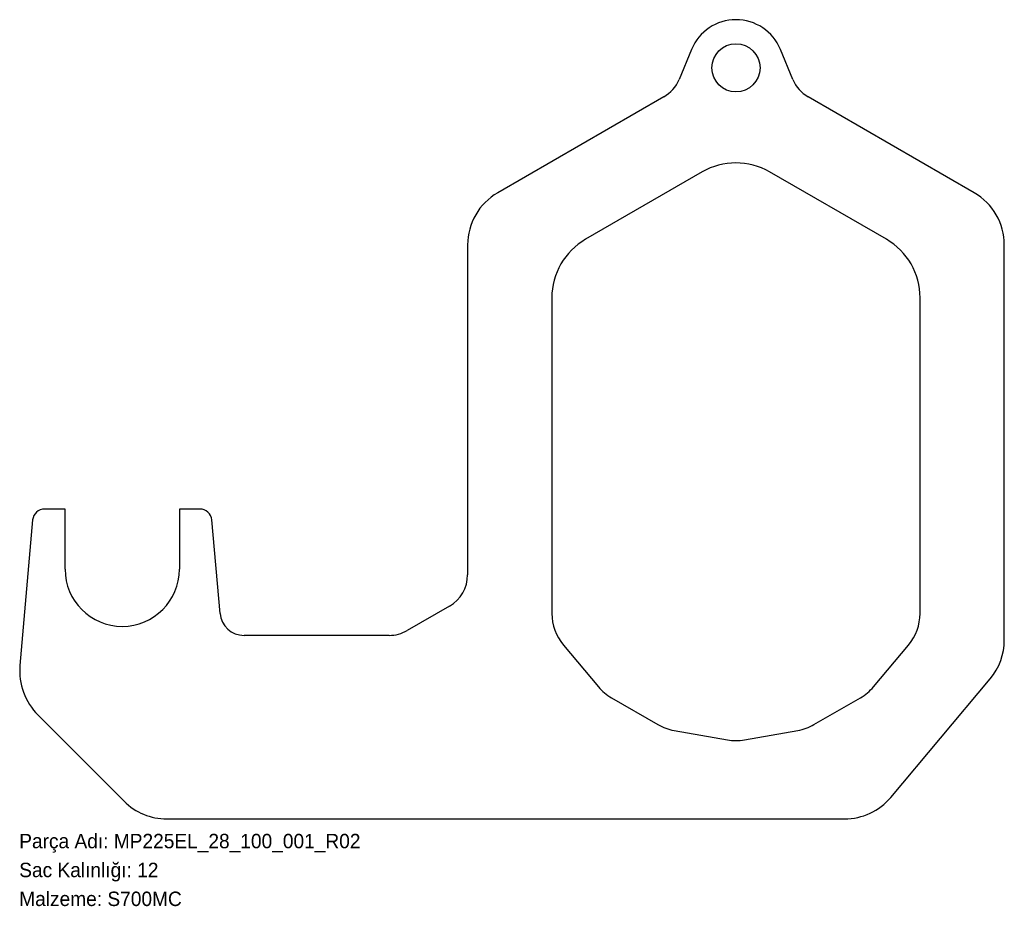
# Model space of a CAD drawing. Header units: millimetres. Extents: x 0 to 819, y -72 to 665.
import ezdxf

# ---------------------------------------------------------------- set-up
doc = ezdxf.new("R2010")
doc.units = ezdxf.units.MM
doc.linetypes.add('SLD-Katı', pattern=[0])
doc.linetypes.add('SLD-Sürekli', pattern=[0])
doc.layers.add('METIN', color=96, linetype='SLD-Katı')
doc.styles.add('SLDTEXTSTYLE0', font='ARIAL.TTF', dxfattribs={"width": 0.948, "bigfont": 'bigfont'})
doc.styles.add('SLDTEXTSTYLE1', font='ARIAL.TTF', dxfattribs={"width": 0.948})

msp = doc.modelspace()

# ---------------------------------------------------------------- linework, layer by layer
at = {"color": 7, "linetype": 'SLD-Sürekli', "lineweight": 25}
for p, q in [((558.68, 639.81), (548.34, 614.85)), ((642.93, 614.85), (632.59, 639.81)), ((535.62, 600.35), (397.63, 520.68)), ((793.63, 520.68), (655.65, 600.35)), ((567.63, 538), (470.63, 482)), ((720.63, 482), (623.63, 538)), ((372.63, 477.38), (372.63, 203.21)), ((818.63, 149), (818.63, 477.38)), ((442.63, 433.5), (442.63, 171.2)), ((748.63, 171.2), (748.63, 433.5)), ((38.13, 257.9), (21.13, 257.9)), ((38.13, 207.9), (38.13, 257.9)), ((150.13, 257.9), (133.13, 257.9)), ((133.13, 257.9), (133.13, 207.9)), ((11.17, 248.77), (0.6, 127.9)), ((166.89, 171.16), (160.1, 248.77)), ((357.63, 177.23), (322.46, 156.92)), ((307.46, 152.9), (186.81, 152.9)), ((452.23, 144.85), (481.32, 110.17)), ((709.95, 110.17), (739.04, 144.85)), ((724.2, 18.26), (806.94, 116.86)), ((492.23, 101.02), (530.82, 78.74)), ((660.45, 78.74), (699.04, 101.02)), ((15.63, 86.6), (87.18, 15.04)), ((544.2, 73.87), (588.52, 66.05)), ((602.75, 66.05), (647.07, 73.87)), ((122.54, 0.4), (685.9, 0.4))]:
    msp.add_line(p, q, dxfattribs=at)
msp.add_circle((595.63, 624.51), 20, dxfattribs=at)
for centre, radius, start, end in [((595.63, 624.51), 40, 22.5, 157.5), ((520.62, 626.33), 30, 300, 337.5), ((670.65, 626.33), 30, 202.5, 240), ((595.63, 489.51), 56, 60, 120), ((422.63, 477.38), 50, 120, 180), ((768.63, 477.38), 50, 0, 60), ((498.63, 433.5), 56, 120, 180), ((692.63, 433.5), 56, 0, 60), ((21.13, 247.9), 10, 90, 175), ((150.13, 247.9), 10, 5, 90), ((85.63, 207.9), 47.5, 180, 0), ((342.63, 203.21), 30, 300, 0), ((186.81, 172.9), 20, 185, 270), ((483.63, 171.2), 41, 180, 220), ((707.63, 171.2), 41, 320, 0), ((307.46, 182.9), 30, 270, 300), ((768.63, 149), 50, 320, 0), ((52.4, 123.37), 52, 175, 225), ((512.73, 136.52), 41, 220, 240), ((678.54, 136.52), 41, 300, 320), ((551.32, 114.24), 41, 240, 260), ((639.95, 114.24), 41, 280, 300), ((595.63, 106.43), 41, 260, 280), ((685.9, 50.4), 50, 270, 320), ((122.54, 50.4), 50, 225, 270)]:
    msp.add_arc(centre, radius, start, end, dxfattribs=at)

# ---------------------------------------------------------------- texts
at = {"layer": 'METIN', "char_height": 12, "attachment_point": 1}
for s, insert, style in [('Parça Adı: MP225EL_28_100_001_R02', (0, -12.03), 'SLDTEXTSTYLE0'), ('Sac Kalınlığı: 12', (0, -36.03), 'SLDTEXTSTYLE0'), ('Malzeme: S700MC', (0, -60.03), 'SLDTEXTSTYLE1')]:
    msp.add_mtext(s, dxfattribs=dict(at, insert=insert, style=style))

doc.saveas('drawing.dxf')
